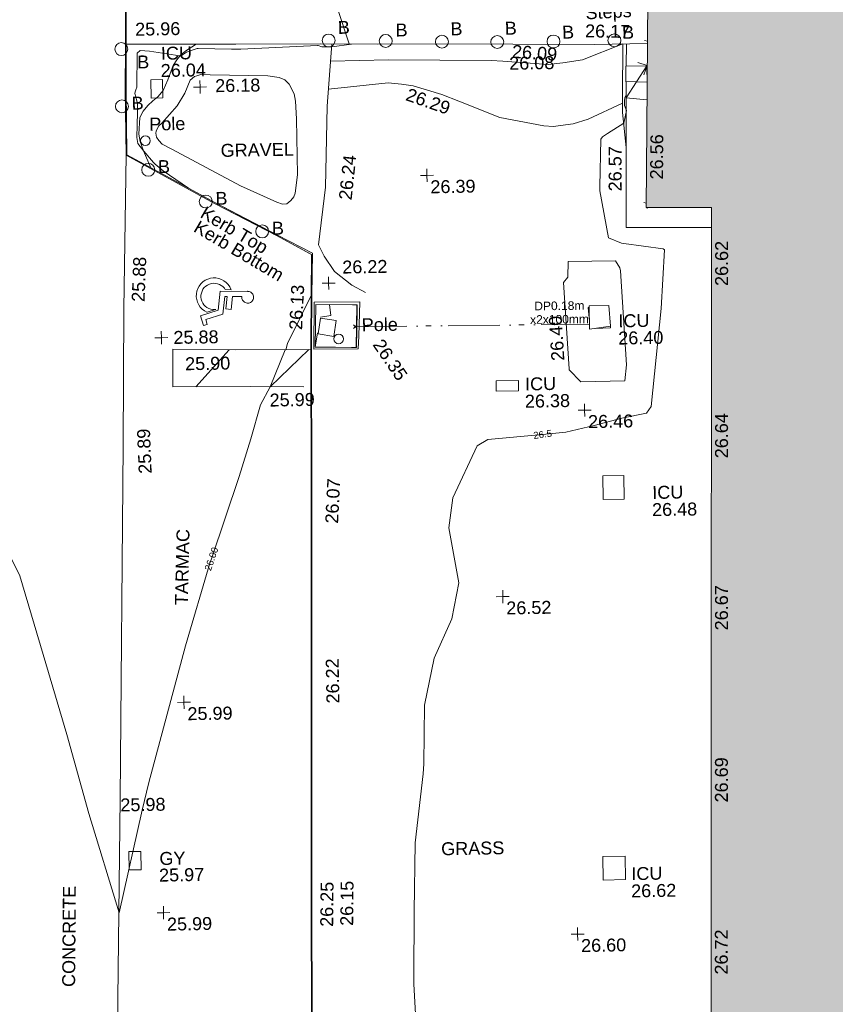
# Model space of a CAD drawing. Header units: millimetres. Extents: x -287732 to 520720, y -88450 to 287754.
# Tile 183 of 256: x -109149 to -85469, y 129546 to 158146. Entities that reach past the tile are written whole.
import ezdxf

# ---------------------------------------------------------------- set-up
doc = ezdxf.new("R2010")
doc.units = ezdxf.units.MM
doc.linetypes.add('IMPORT-UG_DRAINAGE_UNIDENTIFIED_QLB2 _2_', pattern=[2700, 1500, -300, 0, -250, 150, -300, 0, -200])
doc.linetypes.add('IMPORT-UG_ELEC_STREET LIGHTING_QLB2 _2_', pattern=[2700, 1500, -300, 0, -250, 150, -300, 0, -200])
for name, color, linetype, lineweight in [('00_TOPO_DRIVE_WAY', 7, 'Continuous', 9), ('00_TOPO_HANDICAP', 7, 'Continuous', 9), ('00_TOPO_ROAD_EDGE', 7, 'Continuous', 9), ('00_TOPO_SURFACE', 7, 'Continuous', 9), ('00_TOPO_SURVEY_TEXT', 7, 'Continuous', 9), ('A_RHA_Detail', 7, 'Continuous', 9), ('GEN-TEXT', 7, 'Continuous', 9)]:
    doc.layers.add(name, color=color, linetype=linetype, lineweight=lineweight)
for name, color, linetype, lineweight, true_color in [('00_TOPO_EAVE', 7, 'Continuous', 9, 0x666666), ('00_TOPO_FURN_BOLLARD', 7, 'Continuous', 9, 0x666666), ('00_TOPO_FURN_POLE', 7, 'Continuous', 9, 0x666666), ('00_TOPO_KERB_BOTTOM', 1, 'Continuous', 9, 0xff0000), ('00_TOPO_KERB_TOP', 7, 'Continuous', 9, 0xa500a5), ('00_TOPO_LEVEL_SPOT', 7, 'Continuous', 9, 0x666666), ('00_TOPO_PUMP', 5, 'Continuous', 9, 0x0000ff), ('00_TOPO_ROAD_MARKING_WHITE_CONTINUOUS', 7, 'Continuous', 9, 0x999999), ('00_TOPO_SERV_GULLY', 7, 'Continuous', 9, 0x5252a5), ('00_TOPO_SERV_IC', 5, 'Continuous', 9, 0x0000ff), ('00_UAV_BUILDING_OUTLINE', 5, 'Continuous', 9, 0x0000ff), ('00_UAV_CONCRETE', 9, 'Continuous', 9, 0x808080), ('00_UAV_FORM_LINES', 7, 'Continuous', 9, 0x666666), ('00_UAV_SLOPE_BOTTOM', 30, 'Continuous', 9, 0xff7f00), ('00_UAV_SLOPE_TOP', 40, 'Continuous', 9, 0xffbf00), ('00_UAV_STEPS', 7, 'Continuous', 9, 0x666666), ('01_DTM_CONTOUR_MNR', 7, 'Continuous', 9, 0xa5a552), ('01_DTM_CONTOUR_MNR_LABELS', 7, 'Continuous', 9, 0xa5a552), ('12333-PUM-2D-U-0001-C01 - Rev2_REVIT IMPORT_dwg', 7, 'Continuous', 9, 0x767676), ('A_RHA_Line', 7, 'Continuous', 9, 0x00a600), ('PUM-UNIDENTIFIED UTILITIES-MH', 7, 'Continuous', 9, 0x52a500), ('PUM-UNIDENTIFIED-QLB2', 150, 'IMPORT-UG_DRAINAGE_UNIDENTIFIED_QLB2 _2_', 9, 0x007fff)]:
    doc.layers.add(name, color=color, linetype=linetype, lineweight=lineweight, true_color=true_color)
doc.styles.add('Arial_1', font='arial.ttf', dxfattribs={"height": 250})
doc.styles.add('Swis721 Lt BT_1', font='swissl.ttf', dxfattribs={"height": 200})
doc.styles.add('Swis721 Lt BT_2', font='swissl.ttf', dxfattribs={"height": 375})

# ---------------------------------------------------------------- blocks, each defined once
blk = doc.blocks.new('12333-PUM-2D-U-0001-C01 - Rev2_REVIT IMPORT_dwg_MSL_Bollard_2-2077182-Site Location Plan Proposed')
at = {"layer": '00_TOPO_FURN_BOLLARD', "color": 254, "true_color": 0xcccccc}
blk.add_circle((0, 0), 62.5, dxfattribs=at)
blk = doc.blocks.new('12333-PUM-2D-U-0001-C01 - Rev2_REVIT IMPORT_dwg_POLE_2-2077184-Site Location Plan Proposed')
at = {"layer": '00_TOPO_FURN_POLE', "color": 254, "true_color": 0xcccccc}
blk.add_circle((0, 0), 375, dxfattribs=at)
blk = doc.blocks.new('12333-PUM-2D-U-0001-C01 - Rev2_REVIT IMPORT_dwg_MSL_Eaves_SYM_1-V15-Site Location Plan Proposed')
at = {"layer": '00_TOPO_EAVE', "color": 254, "true_color": 0xcccccc}
blk.add_line((-144, 47), (-357, 116), dxfattribs=at)
blk = doc.blocks.new('12333-PUM-2D-U-0001-C01 - Rev2_REVIT IMPORT_dwg_MSL_Eaves_SYM_1-V16-Site Location Plan Proposed')
at = {"layer": '00_TOPO_EAVE', "color": 254, "true_color": 0xcccccc}
for p, q in [((-184, 60), (-357, 116)), ((-116, -357), (-94, -289))]:
    blk.add_line(p, q, dxfattribs=at)
blk = doc.blocks.new('12333-PUM-2D-U-0001-C01 - Rev2_REVIT IMPORT_dwg_MM-2077200-Site Location Plan Proposed')
at = {"layer": '00_TOPO_LEVEL_SPOT', "color": 254, "true_color": 0xcccccc, "flags": 128}
for points in [[(0, -500), (0, 0), (-500, 0)], [(500, 0), (0, 0), (0, 500)]]:
    blk.add_lwpolyline(points, dxfattribs=at)
blk = doc.blocks.new('12333-PUM-2D-U-0001-C01 - Rev2_REVIT IMPORT_dwg_MSL_Node_Linework_1-V55-Site Location Plan Proposed')
at = {"layer": '00_UAV_STEPS', "color": 254, "true_color": 0xcccccc}
for q in [(-705, 257), (-257, -705)]:
    blk.add_line((0, 0), q, dxfattribs=at)
blk = doc.blocks.new('12333-PUM-2D-U-0001-C01 - Rev2_REVIT IMPORT_dwg_NN_DISABLED_1-2077259-Site Location Plan Proposed')
at = {"layer": '00_TOPO_HANDICAP', "color": 253, "true_color": 0xaaaaaa, "flags": 128}
blk.add_lwpolyline([(533800882, 725706857), (533801125, 725706929), (533801133, 725706932), (533801105, 725706928), (533801045, 725706930), (533800986, 725706942), (533800929, 725706964), (533800877, 725706993), (533800830, 725707030), (533800789, 725707074), (533800756, 725707125), (533800731, 725707180), (533800715, 725707238), (533800708, 725707297), (533800710, 725707357), (533800722, 725707416), (533800743, 725707472), (533800772, 725707525), (533800810, 725707573), (533800854, 725707613), (533800904, 725707647), (533800959, 725707671), (533801017, 725707688), (533801077, 725707695), (533801137, 725707692), (533801196, 725707680), (533801252, 725707659), (533801305, 725707629), (533801352, 725707593), (533801392, 725707548), (533801416, 725707512), (533801587, 725707491), (533801581, 725707511), (533801548, 725707585), (533801502, 725707653), (533801446, 725707713), (533801383, 725707764), (533801311, 725707804), (533801235, 725707832), (533801155, 725707849), (533801074, 725707852), (533800992, 725707842), (533800914, 725707821), (533800840, 725707786), (533800772, 725707741), (533800712, 725707686), (533800662, 725707622), (533800621, 725707551), (533800593, 725707475), (533800577, 725707394), (533800574, 725707313), (533800583, 725707232), (533800605, 725707154), (533800639, 725707079), (533800684, 725707012), (533800739, 725706951), (533800803, 725706901), (533800874, 725706860), (533800883, 725706858)], dxfattribs=at)
blk.add_lwpolyline([(533802051, 725707443), (533802059, 725707444), (533802085, 725707442), (533802112, 725707437), (533802137, 725707427), (533802161, 725707415), (533802182, 725707398), (533802200, 725707378), (533802215, 725707355), (533802226, 725707331), (533802234, 725707305), (533802237, 725707278), (533802236, 725707251), (533802230, 725707225), (533802221, 725707199), (533802208, 725707176), (533802191, 725707155), (533802171, 725707137), (533802149, 725707122), (533802124, 725707110), (533802098, 725707103), (533802072, 725707100), (533802044, 725707102), (533802018, 725707106), (533801993, 725707116), (533801970, 725707129), (533801948, 725707146), (533801930, 725707166), (533801916, 725707188), (533801904, 725707212), (533801897, 725707239), (533801894, 725707266), (533801895, 725707292), (533801895, 725707297), (533801620, 725707303), (533801575, 725706927), (533801426, 725706945), (533801470, 725707307), (533801402, 725707308), (533801340, 725706795), (533800835, 725706646), (533800876, 725706505), (533800770, 725706471), (533800685, 725706757), (533801204, 725706910), (533801270, 725707460), (533802053, 725707443)], close=True, dxfattribs=at)
blk = doc.blocks.new('12333-PUM-2D-U-0001-C01 - Rev2_REVIT IMPORT_dwg_MGS62954_T2_Galway_ITM_3d_Rev1-2077680-Site Location Plan Proposed')
at = {"layer": '00_TOPO_DRIVE_WAY', "color": 254, "true_color": 0xcccccc, "flags": 128}
blk.add_lwpolyline([(533798667, 725714686), (533801850, 725714630), (533804300, 725714590), (533805970, 725714560), (533807670, 725714540), (533809890, 725714490), (533812270, 725714440), (533813795, 725714439)], dxfattribs=at)
at = {"layer": '00_TOPO_KERB_BOTTOM', "color": 254, "true_color": 0xcccccc, "flags": 128}
for points in [[(533803906, 725707291), (533803936, 725708480), (533802950, 725709043), (533801153, 725710016), (533799630, 725710876), (533798609, 725711455), (533798618, 725713362), (533798643, 725714603), (533798649, 725714906), (533798659, 725715383), (533798685, 725718037)], [(533803434, 725678176), (533803433, 725678182), (533803436, 725678395), (533803447, 725679211), (533803606, 725689705), (533803705, 725695752), (533803811, 725701478), (533803880, 725705976), (533803906, 725707291)]]:
    blk.add_lwpolyline(points, dxfattribs=at)
at = {"layer": '00_TOPO_KERB_TOP', "color": 254, "true_color": 0xcccccc, "flags": 128}
for points in [[(533803931, 725707293), (533803966, 725708520), (533802962, 725709062), (533801164, 725710036), (533799641, 725710895), (533798631, 725711468), (533798640, 725713362), (533798681, 725715382), (533798713, 725718562)], [(533803450, 725678176), (533803454, 725678395), (533803466, 725679211), (533803625, 725689705), (533803723, 725695752), (533803829, 725701478), (533803899, 725705976), (533803931, 725707293)]]:
    blk.add_lwpolyline(points, dxfattribs=at)
at = {"layer": '00_TOPO_PUMP', "color": 254, "true_color": 0xcccccc}
for p, q in [((533804089, 725706169), (533804165, 725706626)), ((533804622, 725706550), (533804165, 725706626)), ((533804546, 725706092), (533804622, 725706550)), ((533804089, 725706169), (533804546, 725706092))]:
    blk.add_line(p, q, dxfattribs=at)
at = {"layer": '00_TOPO_ROAD_EDGE', "color": 254, "true_color": 0xcccccc, "flags": 128}
blk.add_lwpolyline([(533798609, 725711455), (533798465, 725706998), (533798371, 725703019), (533798111, 725692783), (533797919, 725686138), (533797895, 725679266), (533797955, 725675844)], dxfattribs=at)
at = {"layer": '00_TOPO_ROAD_MARKING_WHITE_CONTINUOUS', "color": 254, "true_color": 0xcccccc}
for p, q in [((533800510, 725704700), (533801500, 725705755)), ((533802670, 725704663), (533803810, 725705721))]:
    blk.add_line(p, q, dxfattribs=at)
at = {"layer": '00_TOPO_ROAD_MARKING_WHITE_CONTINUOUS', "color": 254, "true_color": 0xcccccc, "flags": 128}
blk.add_lwpolyline([(533803876, 725705720), (533801690, 725705750), (533799870, 725705800), (533799850, 725704710), (533802089, 725704675), (533803646, 725704643)], dxfattribs=at)
at = {"layer": '00_TOPO_SERV_GULLY', "color": 254, "true_color": 0xcccccc}
for p, q in [((533798678, 725691233), (533798336, 725691233)), ((533798336, 725690700), (533798336, 725691233)), ((533798678, 725690700), (533798678, 725691233)), ((533798678, 725690700), (533798336, 725690700))]:
    blk.add_line(p, q, dxfattribs=at)
at = {"layer": '00_TOPO_SERV_IC', "color": 254, "true_color": 0xcccccc}
for p, q in [((533799364, 725713103), (533799364, 725713636)), ((533799364, 725713636), (533799707, 725713636)), ((533799707, 725713636), (533799707, 725713103)), ((533799364, 725713103), (533799707, 725713103)), ((533811975, 725706169), (533811975, 725706854)), ((533812547, 725706854), (533811975, 725706854)), ((533812585, 725706245), (533812547, 725706854)), ((533811975, 725706169), (533812585, 725706245)), ((533809232, 725704416), (533809232, 725704721)), ((533809880, 725704721), (533809232, 725704721)), ((533809880, 725704416), (533809880, 725704721)), ((533809232, 725704416), (533809880, 725704416)), ((533812890, 725701901), (533812280, 725701901)), ((533812280, 725701901), (533812280, 725701216)), ((533812890, 725701216), (533812890, 725701901)), ((533812890, 725701216), (533812280, 725701216)), ((533812090, 725690167), (533812090, 725690852)), ((533812090, 725690852), (533812737, 725690852)), ((533812737, 725690852), (533812737, 725690167)), ((533812090, 725690167), (533812737, 725690167))]:
    blk.add_line(p, q, dxfattribs=at)
at = {"layer": '00_TOPO_SURFACE', "color": 254, "true_color": 0xcccccc, "flags": 128}
blk.add_lwpolyline([(533804640, 725714584), (533804471, 725712778), (533804381, 725710433), (533804143, 725708761), (533804305, 725708428), (533804602, 725707978), (533805093, 725707570), (533805490, 725707346)], dxfattribs=at)
at = {"layer": '00_UAV_CONCRETE', "color": 254, "true_color": 0xcccccc}
blk.add_line((533813173, 725713811), (533813187, 725714440), dxfattribs=at)
at = {"layer": '00_UAV_CONCRETE', "color": 254, "true_color": 0xcccccc, "flags": 128}
blk.add_lwpolyline([(533815563, 725709065), (533813090, 725709107), (533813130, 725711634), (533813149, 725712848)], dxfattribs=at)
blk.add_lwpolyline([(533812898, 725707855), (533813029, 725705117), (533812968, 725704650), (533811693, 725704649), (533811362, 725705004), (533811361, 725705032), (533811242, 725707540), (533811369, 725707694), (533811387, 725708152), (533812765, 725708143), (533812887, 725707933)], close=True, dxfattribs=at)
at = {"layer": '00_UAV_FORM_LINES', "color": 254, "true_color": 0xcccccc, "flags": 128}
for points in [[(533799027, 725712548), (533799126, 725712732), (533799264, 725712896), (533799413, 725713021), (533799555, 725713136), (533799716, 725713317), (533799859, 725713626), (533800022, 725714036), (533800125, 725714205), (533800245, 725714350), (533800396, 725714459), (533800701, 725714650)], [(533813127, 725711426), (533813044, 725712444), (533813047, 725712920), (533813082, 725714440)], [(533799319, 725711077), (533799118, 725711574), (533799021, 725711849), (533798989, 725712067), (533799027, 725712548)]]:
    blk.add_lwpolyline(points, dxfattribs=at)
blk.add_lwpolyline([(533801913, 725710507), (533799938, 725711608), (533799657, 725711763), (533799562, 725711871), (533799503, 725711968), (533799483, 725712086), (533799491, 725712137), (533799564, 725712289), (533799659, 725712369), (533800117, 725712863), (533800347, 725713233), (533800509, 725713601), (533800629, 725713710), (533800700, 725713731), (533800848, 725713778), (533801089, 725713749), (533802758, 725713689), (533803091, 725713641), (533803253, 725713566), (533803381, 725713443), (533803518, 725713152), (533803555, 725712938), (533803571, 725712429), (533803570, 725710804), (533803500, 725710275), (533803453, 725710167), (533803370, 725710059), (533803251, 725709961), (533803120, 725709958), (533802956, 725710018)], close=True, dxfattribs=at)
at = {"layer": '00_UAV_SLOPE_BOTTOM', "color": 254, "true_color": 0xcccccc, "flags": 128}
blk.add_lwpolyline([(533804593, 725714087), (533806272, 725714098), (533809250, 725714026), (533809591, 725713997), (533810907, 725713882), (533811335, 725713919), (533811903, 725713994), (533813082, 725714440)], dxfattribs=at)
blk.add_lwpolyline([(533805250, 725705716), (533803955, 725705735), (533803995, 725707093), (533805320, 725707082), (533805269, 725706084)], close=True, dxfattribs=at)
at = {"layer": '00_UAV_SLOPE_TOP', "color": 254, "true_color": 0xcccccc, "flags": 128}
blk.add_lwpolyline([(533813046, 725712721), (533812039, 725712276), (533811598, 725712148), (533811232, 725712102), (533811030, 725712074), (533810752, 725712099), (533809472, 725712366), (533808294, 725712857), (533807802, 725713062), (533806973, 725713328), (533806643, 725713382), (533806254, 725713424), (533804517, 725713272)], dxfattribs=at)
blk.add_lwpolyline([(533805193, 725705756), (533803998, 725705793), (533804036, 725707029), (533805231, 725706992)], close=True, dxfattribs=at)
at = {"layer": '00_UAV_STEPS', "color": 254, "true_color": 0xcccccc}
for p, q in [((533813766, 725713789), (533813156, 725713789)), ((533813156, 725712874), (533813156, 725713789)), ((533813766, 725713789), (533813156, 725712874)), ((533813766, 725713789), (533813766, 725713265)), ((533813767, 725713319), (533813162, 725713341)), ((533813754, 725712799), (533813156, 725712874))]:
    blk.add_line(p, q, dxfattribs=at)
at = {"layer": '01_DTM_CONTOUR_MNR', "color": 254, "true_color": 0xcccccc, "flags": 128}
for points in [[(533794758, 725700468), (533795310, 725699300), (533796022, 725696736), (533796590, 725694667), (533797189, 725692355), (533798020, 725689460), (533798743, 725692427), (533798947, 725693225), (533800079, 725697176), (533800835, 725699568), (533800879, 725699692), (533801731, 725702069), (533802087, 725703161), (533802380, 725704140), (533802670, 725704660), (533803127, 725705730), (533803150, 725705730), (533803194, 725705908), (533803910, 725707290), (533803940, 725708438), (533803942, 725708482), (533803886, 725708512), (533802952, 725709044), (533802192, 725709467), (533801158, 725710037), (533801101, 725710072), (533800400, 725710470), (533799676, 725710985), (533799446, 725711188), (533799398, 725711235), (533799120, 725711570), (533798958, 725711789), (533798929, 725711968), (533798949, 725712331), (533798963, 725712689), (533798963, 725712945), (533798919, 725713153), (533798897, 725713246), (533798902, 725713297), (533798928, 725713349), (533798951, 725713429), (533798978, 725714416), (533799070, 725714497), (533799335, 725714471), (533800220, 725714320), (533800264, 725714327), (533800413, 725714417), (533800722, 725714520), (533800755, 725714523), (533801721, 725714480), (533801995, 725714480), (533804220, 725714543), (533804242, 725714544), (533804347, 725714509), (533804632, 725714498), (533805205, 725714572), (533805140, 725714580), (533804845, 725715522)], [(533806617, 725685331), (533806545, 725687243), (533806545, 725687422), (533806587, 725689348), (533806650, 725691340), (533806919, 725693340), (533806938, 725693628), (533806994, 725695340), (533807294, 725696696), (533807825, 725697828), (533808048, 725698874), (533807786, 725700476), (533807921, 725701340), (533808650, 725702843), (533808969, 725703021), (533810557, 725703141), (533811232, 725703193), (533812062, 725703367), (533812866, 725703571), (533813584, 725703703), (533813722, 725703890), (533814062, 725706732), (533814189, 725708441), (533814153, 725708469), (533813011, 725708646), (533812940, 725708654), (533812574, 725708819), (533812344, 725710182), (533812346, 725710306), (533812400, 725711687), (533812445, 725711752), (533812594, 725711848), (533813070, 725712140), (533813153, 725712501), (533813097, 725712651), (533813099, 725712784), (533813114, 725712875), (533813152, 725712954)], [(533804170, 725706652), (533804469, 725706701), (533804440, 725707020), (533805101, 725707000), (533805235, 725706995), (533805233, 725706814), (533805195, 725705757), (533805053, 725705757), (533804000, 725705790), (533804078, 725706206)]]:
    blk.add_lwpolyline(points, dxfattribs=at)
for name, p, xscale, yscale, zscale in [('12333-PUM-2D-U-0001-C01 - Rev2_REVIT IMPORT_dwg_MSL_Bollard_2-2077182-Site Location Plan Proposed', (533798522, 725714542), 3, 3, 3), ('12333-PUM-2D-U-0001-C01 - Rev2_REVIT IMPORT_dwg_MSL_Bollard_2-2077182-Site Location Plan Proposed', (533804546, 725714688), 3, 3, 3), ('12333-PUM-2D-U-0001-C01 - Rev2_REVIT IMPORT_dwg_MSL_Bollard_2-2077182-Site Location Plan Proposed', (533806203, 725714646), 3, 3, 3), ('12333-PUM-2D-U-0001-C01 - Rev2_REVIT IMPORT_dwg_MSL_Bollard_2-2077182-Site Location Plan Proposed', (533807833, 725714596), 3, 3, 3), ('12333-PUM-2D-U-0001-C01 - Rev2_REVIT IMPORT_dwg_MSL_Bollard_2-2077182-Site Location Plan Proposed', (533809439, 725714559), 3, 3, 3), ('12333-PUM-2D-U-0001-C01 - Rev2_REVIT IMPORT_dwg_MSL_Bollard_2-2077182-Site Location Plan Proposed', (533811072, 725714544), 3, 3, 3), ('12333-PUM-2D-U-0001-C01 - Rev2_REVIT IMPORT_dwg_MSL_Bollard_2-2077182-Site Location Plan Proposed', (533812841, 725714546), 3, 3, 3), ('12333-PUM-2D-U-0001-C01 - Rev2_REVIT IMPORT_dwg_MSL_Eaves_SYM_1-V15-Site Location Plan Proposed', (533813851, 725714487), 0.375, 0.375, 0.375), ('12333-PUM-2D-U-0001-C01 - Rev2_REVIT IMPORT_dwg_MSL_Node_Linework_1-V55-Site Location Plan Proposed', (533813779, 725713796), 0.375, 0.375, 0.375), ('12333-PUM-2D-U-0001-C01 - Rev2_REVIT IMPORT_dwg_MM-2077200-Site Location Plan Proposed', (533800790, 725713400), 0.375, 0.375, 0.375), ('12333-PUM-2D-U-0001-C01 - Rev2_REVIT IMPORT_dwg_MSL_Bollard_2-2077182-Site Location Plan Proposed', (533798511, 725712879), 3, 3, 3), ('12333-PUM-2D-U-0001-C01 - Rev2_REVIT IMPORT_dwg_POLE_2-2077184-Site Location Plan Proposed', (533799176, 725711869), 0.375, 0.375, 0.375), ('12333-PUM-2D-U-0001-C01 - Rev2_REVIT IMPORT_dwg_MSL_Bollard_2-2077182-Site Location Plan Proposed', (533799243, 725711023), 3, 3, 3), ('12333-PUM-2D-U-0001-C01 - Rev2_REVIT IMPORT_dwg_MM-2077200-Site Location Plan Proposed', (533807330, 725710720), 0.375, 0.375, 0.375), ('12333-PUM-2D-U-0001-C01 - Rev2_REVIT IMPORT_dwg_MSL_Bollard_2-2077182-Site Location Plan Proposed', (533800897, 725710073), 3, 3, 3), ('12333-PUM-2D-U-0001-C01 - Rev2_REVIT IMPORT_dwg_MSL_Eaves_SYM_1-V16-Site Location Plan Proposed', (533813748, 725709781), 0.375, 0.375, 0.375), ('12333-PUM-2D-U-0001-C01 - Rev2_REVIT IMPORT_dwg_MSL_Bollard_2-2077182-Site Location Plan Proposed', (533802520, 725709177), 3, 3, 3), ('12333-PUM-2D-U-0001-C01 - Rev2_REVIT IMPORT_dwg_MM-2077200-Site Location Plan Proposed', (533804420, 725707640), 0.375, 0.375, 0.375), ('12333-PUM-2D-U-0001-C01 - Rev2_REVIT IMPORT_dwg_MM-2077200-Site Location Plan Proposed', (533799540, 725706140), 0.375, 0.375, 0.375), ('12333-PUM-2D-U-0001-C01 - Rev2_REVIT IMPORT_dwg_POLE_2-2077184-Site Location Plan Proposed', (533804686, 725706016), 0.375, 0.375, 0.375), ('12333-PUM-2D-U-0001-C01 - Rev2_REVIT IMPORT_dwg_MM-2077200-Site Location Plan Proposed', (533811788, 725703822), 0.375, 0.375, 0.375), ('12333-PUM-2D-U-0001-C01 - Rev2_REVIT IMPORT_dwg_MM-2077200-Site Location Plan Proposed', (533809319, 725698450), 0.375, 0.375, 0.375), ('12333-PUM-2D-U-0001-C01 - Rev2_REVIT IMPORT_dwg_MM-2077200-Site Location Plan Proposed', (533800010, 725695540), 0.375, 0.375, 0.375), ('12333-PUM-2D-U-0001-C01 - Rev2_REVIT IMPORT_dwg_MM-2077200-Site Location Plan Proposed', (533799310, 725689440), 0.375, 0.375, 0.375), ('12333-PUM-2D-U-0001-C01 - Rev2_REVIT IMPORT_dwg_MM-2077200-Site Location Plan Proposed', (533811320, 725688609), 0.375, 0.375, 0.375)]:
    blk.add_blockref(name, p, dxfattribs=dict(xscale=xscale, yscale=yscale, zscale=zscale))
blk.add_blockref('12333-PUM-2D-U-0001-C01 - Rev2_REVIT IMPORT_dwg_NN_DISABLED_1-2077259-Site Location Plan Proposed', (0, 0))
at = {"layer": '00_TOPO_DRIVE_WAY', "color": 251, "true_color": 0x666666, "insert": (533809775, 725714120), "char_height": 375, "width": 1495.9, "attachment_point": 1, "line_spacing_factor": 1.005062, "style": 'Swis721 Lt BT_2'}
blk.add_mtext('26.08', dxfattribs=at)
at = {"layer": '00_TOPO_FURN_BOLLARD', "char_height": 375, "width": 398.91, "attachment_point": 1, "line_spacing_factor": 1.005062, "style": 'Swis721 Lt BT_2'}
for insert in [(533804817, 725715249), (533806493, 725715143), (533808087, 725715150), (533809664, 725715141), (533811326, 725714997), (533813067, 725714963), (533798977, 725714347), (533798794, 725713153), (533799526, 725711297), (533801179, 725710347), (533802803, 725709451)]:
    blk.add_mtext('B', dxfattribs=dict(at, insert=insert))
at = {"layer": '00_TOPO_FURN_POLE', "char_height": 375, "width": 1191.97, "attachment_point": 1, "line_spacing_factor": 1.005062, "style": 'Swis721 Lt BT_2'}
for insert in [(533799295, 725712537), (533805361, 725706599)]:
    blk.add_mtext('Pole', dxfattribs=dict(at, insert=insert))
at = {"layer": '00_TOPO_KERB_BOTTOM', "color": 251, "true_color": 0x666666, "insert": (533798934, 725715298), "char_height": 375, "width": 1495.9, "attachment_point": 1, "line_spacing_factor": 1.005062, "style": 'Swis721 Lt BT_2'}
blk.add_mtext('25.96', dxfattribs=at)
at = {"layer": '00_TOPO_KERB_BOTTOM', "color": 251, "true_color": 0x666666, "char_height": 375, "attachment_point": 1, "line_spacing_factor": 1.005062, "style": 'Swis721 Lt BT_2'}
for s, insert, width, rotation in [('Kerb Bottom', (533800696, 725709546), 3414.46, 328.38), ('26.07', (533804199, 725700671), 1495.9, 86.0908), ('26.15', (533804433, 725688970), 1495.9, 88.4592)]:
    blk.add_mtext(s, dxfattribs=dict(at, insert=insert, width=width, rotation=rotation))
at = {"layer": '00_TOPO_KERB_TOP', "color": 251, "true_color": 0x666666, "char_height": 375, "attachment_point": 1, "line_spacing_factor": 1.005062, "style": 'Swis721 Lt BT_2'}
for s, insert, width, rotation in [('Kerb Top', (533800896, 725709955), 2493.17, 328.38), ('26.13', (533803253, 725706314), 1495.9, 86.2412), ('26.22', (533804147, 725695431), 1495.9, 90), ('26.25', (533803852, 725688952), 1495.9, 88.4592)]:
    blk.add_mtext(s, dxfattribs=dict(at, insert=insert, width=width, rotation=rotation))
at = {"layer": '00_TOPO_LEVEL_SPOT', "char_height": 375, "width": 1495.9, "attachment_point": 1, "line_spacing_factor": 1.005062, "style": 'Swis721 Lt BT_2'}
for s, insert in [('26.18', (533801229, 725713618)), ('26.39', (533807425, 725710573)), ('26.22', (533804826, 725708286)), ('25.88', (533799889, 725706328)), ('26.46', (533811883, 725703674)), ('26.52', (533809414, 725698302)), ('25.99', (533800105, 725695393)), ('25.99', (533799405, 725689293)), ('26.60', (533811415, 725688462))]:
    blk.add_mtext(s, dxfattribs=dict(at, insert=insert))
at = {"layer": '00_TOPO_ROAD_EDGE', "color": 251, "true_color": 0x666666, "char_height": 375, "width": 1495.9, "attachment_point": 1, "line_spacing_factor": 1.005062, "style": 'Swis721 Lt BT_2'}
for s, insert, rotation in [('25.88', (533798693, 725707205), 86.7119), ('25.89', (533798815, 725702194), 91.3648)]:
    blk.add_mtext(s, dxfattribs=dict(at, insert=insert, rotation=rotation))
at = {"layer": '00_TOPO_ROAD_EDGE', "color": 251, "true_color": 0x666666, "insert": (533798111, 725692779), "char_height": 375, "width": 1495.9, "attachment_point": 1, "line_spacing_factor": 1.005062, "style": 'Swis721 Lt BT_2'}
blk.add_mtext('25.98', dxfattribs=at)
at = {"layer": '00_TOPO_ROAD_MARKING_WHITE_CONTINUOUS', "color": 251, "true_color": 0x666666, "char_height": 375, "width": 1495.9, "attachment_point": 1, "line_spacing_factor": 1.005062, "style": 'Swis721 Lt BT_2'}
for s, insert in [('25.90', (533800215, 725705558)), ('25.99', (533802649, 725704460))]:
    blk.add_mtext(s, dxfattribs=dict(at, insert=insert))
at = {"layer": '00_TOPO_SERV_GULLY', "color": 251, "true_color": 0x666666, "char_height": 375, "attachment_point": 1, "line_spacing_factor": 1.005062, "style": 'Swis721 Lt BT_2'}
for s, insert, width in [('GY', (533799218, 725691203), 821.56), ('25.97', (533799200, 725690720), 1495.9)]:
    blk.add_mtext(s, dxfattribs=dict(at, insert=insert, width=width))
at = {"layer": '00_TOPO_SERV_IC', "color": 251, "true_color": 0x666666, "char_height": 375, "attachment_point": 1, "line_spacing_factor": 1.005062, "style": 'Swis721 Lt BT_2'}
for s, insert, width in [('ICU', (533799669, 725714587), 1021.01), ('26.04', (533799655, 725714087), 1495.9), ('ICU', (533812815, 725706584), 1021.01), ('26.40', (533812801, 725706084), 1495.9), ('ICU', (533810073, 725704799), 1021.01), ('26.38', (533810059, 725704298), 1495.9), ('ICU', (533813710, 725701584), 1021.01), ('26.48', (533813696, 725701084), 1495.9), ('ICU', (533812910, 725690523), 1021.01), ('26.62', (533812896, 725690022), 1495.9)]:
    blk.add_mtext(s, dxfattribs=dict(at, insert=insert, width=width))
at = {"layer": '00_TOPO_SURFACE', "color": 251, "true_color": 0x666666, "insert": (533804758, 725710074), "char_height": 375, "width": 1495.9, "attachment_point": 1, "rotation": 82.843, "line_spacing_factor": 1.005062, "style": 'Swis721 Lt BT_2'}
blk.add_mtext('26.24', dxfattribs=at)
at = {"layer": '00_TOPO_SURVEY_TEXT', "color": 251, "true_color": 0x666666, "char_height": 375, "attachment_point": 1, "line_spacing_factor": 1.005062, "style": 'Swis721 Lt BT_2'}
for s, insert, width in [('GRAVEL', (533801354, 725711736), 2322.21), ('GRASS', (533807402, 725691342), 2018.28)]:
    blk.add_mtext(s, dxfattribs=dict(at, insert=insert, width=width))
for s, insert, width, rotation in [('TARMAC', (533799796, 725698372), 2450.43, 87.6965), ('CONCRETE', (533796330, 725687336), 3286.24, 88.567)]:
    blk.add_mtext(s, dxfattribs=dict(at, insert=insert, width=width, rotation=rotation))
at = {"layer": '00_UAV_BUILDING_OUTLINE', "color": 251, "true_color": 0x666666, "char_height": 375, "width": 1495.9, "attachment_point": 1, "line_spacing_factor": 1.005062, "style": 'Swis721 Lt BT_2'}
for s, insert, rotation in [('26.56', (533813806, 725710492), 88.5623), ('26.62', (533815642, 725707362), 88.9762), ('26.64', (533815552, 725702359), 88.9762), ('26.67', (533815463, 725697361), 88.9762), ('26.69', (533815374, 725692364), 88.9762), ('26.72', (533815284, 725687365), 88.9762)]:
    blk.add_mtext(s, dxfattribs=dict(at, insert=insert, rotation=rotation))
at = {"layer": '00_UAV_CONCRETE', "color": 251, "true_color": 0x666666, "char_height": 375, "width": 1495.9, "attachment_point": 1, "line_spacing_factor": 1.005062, "style": 'Swis721 Lt BT_2'}
for s, insert, rotation in [('26.57', (533812598, 725710164), 89.0973), ('26.40', (533810854, 725705258), 92.7091)]:
    blk.add_mtext(s, dxfattribs=dict(at, insert=insert, rotation=rotation))
at = {"layer": '00_UAV_SLOPE_BOTTOM', "color": 251, "true_color": 0x666666, "char_height": 375, "width": 1495.9, "attachment_point": 1, "line_spacing_factor": 1.005062, "style": 'Swis721 Lt BT_2'}
for s, insert, rotation in [('26.09', (533809882, 725714468), 355.0332), ('26.35', (533805970, 725706036), 303.3221)]:
    blk.add_mtext(s, dxfattribs=dict(at, insert=insert, rotation=rotation))
at = {"layer": '00_UAV_SLOPE_TOP', "color": 251, "true_color": 0x666666, "insert": (533806855, 725713275), "char_height": 375, "width": 1495.9, "attachment_point": 1, "rotation": 339.6324, "line_spacing_factor": 1.005062, "style": 'Swis721 Lt BT_2'}
blk.add_mtext('26.29', dxfattribs=at)
at = {"layer": '00_UAV_STEPS', "char_height": 375, "attachment_point": 1, "line_spacing_factor": 1.005062, "style": 'Swis721 Lt BT_2'}
for s, insert, width, rotation in [('Steps', (533812009, 725715545), 1552.89, 1.945), ('26.17', (533812002, 725715024), 1495.9, 358.1535)]:
    blk.add_mtext(s, dxfattribs=dict(at, insert=insert, width=width, rotation=rotation))
at = {"layer": '01_DTM_CONTOUR_MNR_LABELS', "color": 251, "true_color": 0x666666, "char_height": 200, "attachment_point": 2, "line_spacing_factor": 1.005062, "style": 'Swis721 Lt BT_1'}
for s, insert, width, rotation in [('26.5', (533810545, 725703240), 620.51, 6.7648), ('26.00', (533800786, 725699725), 797.8, 70.3005)]:
    blk.add_mtext(s, dxfattribs=dict(at, insert=insert, width=width, rotation=rotation))
blk = doc.blocks.new('12333-PUM-2D-U-0001-C01 - Rev2_REVIT IMPORT_dwg-1620468-Site Location Plan Proposed')
at = {"layer": 'GEN-TEXT', "color": 253, "true_color": 0xaaaaaa}
for p, q in [((164040, 90453), (164146, 90559)), ((164146, 90453), (164040, 90559))]:
    blk.add_line(p, q, dxfattribs=at)
at = {"layer": 'PUM-UNIDENTIFIED UTILITIES-MH', "color": 9, "true_color": 0xc5e1aa, "flags": 128}
for points in [[(170896, 90546), (170864, 90949), (170896, 90950)], [(171502, 90390), (171505, 90350), (171066, 90336)]]:
    blk.add_lwpolyline(points, dxfattribs=at)
at = {"layer": 'PUM-UNIDENTIFIED-QLB2', "color": 141, "true_color": 0xaad4ff}
blk.add_line((164093, 90506), (170896, 90465), dxfattribs=at)
blk.add_blockref('12333-PUM-2D-U-0001-C01 - Rev2_REVIT IMPORT_dwg_MGS62954_T2_Galway_ITM_3d_Rev1-2077680-Site Location Plan Proposed', (-533641080, -725615854))
at = {"layer": 'PUM-UNIDENTIFIED-QLB2', "insert": (170029, 91138), "char_height": 250, "width": 2038.46, "attachment_point": 2, "rotation": 359.6609, "line_spacing_factor": 0.941778, "style": 'Arial_1'}
blk.add_mtext('DP0.18m\\Px2x100mm', dxfattribs=at)

msp = doc.modelspace()

# ---------------------------------------------------------------- hatches: boundary and pattern name
at = {"layer": 'A_RHA_Detail', "true_color": 0xc0c0c0}
h = msp.add_hatch(color=9, dxfattribs=at)
h.paths.add_polyline_path([(-80881, -68503), (-80401, -68483), (-80401, -62985), (-24475, -63009), (-24456, -50840), (-36623, -50832), (-36623, -44229), (-50959, -44218), (-50959, -42574), (-54564, -42571), (-54566, -45054), (-92409, -45027), (-92412, -49202), (-100062, -49202), (-100052, -64853), (-86121, -64853), (-86092, -62958), (-84861, -62958), (-84855, -68240), (-80871, -68240)])
h.paths.add_polyline_path([(-137239, -68462), (-132720, -68433), (-132847, -62850), (-130455, -62917), (-130498, -61356), (-117581, -61423), (-117492, -49184), (-125137, -49178), (-125134, -45033), (-163007, -45006), (-163007, -44090), (-163124, -44090), (-163123, -42384), (-166564, -42384), (-166565, -44044), (-193158, -44025), (-193195, -62864), (-137270, -62917), (-137254, -65680)])
h.paths.add_polyline_path([(120311, -32334), (120312, -31611), (133451, -31638), (133469, -19718), (121296, -19692), (121320, -8191), (112277, -8172), (112263, -14811), (78286, -14740), (78293, -8167), (75242, -8161), (69356, -8153), (69354, -9157), (68373, -9155), (68373, -13706), (69334, -13708), (69325, -16250), (66623, -16250), (66620, -17995), (65989, -17995), (65985, -19731), (57152, -19712), (57127, -31560), (70278, -31587), (70278, -32272), (78264, -32285), (78267, -31020), (112336, -31091), (112336, -32318), (119781, -32333)])
h.paths.add_polyline_path([(7504, -1791), (15482, -674), (15484, 148), (56188, 206), (56156, 14338), (18017, 14236), (17968, 34313), (21727, 34324), (21709, 40608), (18010, 40608), (17996, 45484), (9770, 45421), (3966, 45447), (3985, 14177), (1023, 14177), (-277, 14191), (-232, 5968), (-226, 194), (553, 183), (7478, 143), (7489, -674)])
h.paths.add_polyline_path([(77756, 53), (77730, 1700), (94464, 1660), (94606, 17991), (88810, 18015), (88800, 14437), (69414, 14458), (69377, 100), (75242, 67)])
h.paths.add_polyline_path([(61252, 46454), (105775, 46473), (105768, 61853), (92285, 61853), (92309, 65784), (96107, 65768), (96060, 75209), (101085, 75072), (104988, 74765), (108404, 74364), (112009, 73787), (115645, 73050), (116891, 72762), (120209, 71893), (120865, 71704), (124136, 70670), (127436, 69481), (127820, 69395), (128274, 69332), (128732, 69307), (129190, 69320), (129645, 69372), (130095, 69461), (130535, 69588), (130963, 69751), (131376, 69950), (131771, 70182), (132163, 70461), (132496, 70742), (132821, 71065), (133117, 71414), (133384, 71787), (133617, 72179), (133817, 72591), (133983, 73018), (134112, 73458), (134204, 73907), (134258, 74362), (134273, 74820), (134251, 75277), (134190, 75731), (134091, 76179), (133955, 76617), (133783, 77041), (133576, 77450), (133336, 77840), (133064, 78209), (132762, 78554), (132432, 78872), (132077, 79161), (131698, 79420), (131300, 79646), (131094, 79746), (132146, 83110), (122788, 86283), (121604, 82800), (117096, 83871), (116842, 83526), (116121, 91222), (110238, 91274), (110194, 90435), (104988, 90486), (104973, 94310), (103746, 94310), (103840, 122852), (96365, 122932), (96350, 123952), (104556, 123902), (104607, 120249), (125503, 120134), (125662, 137657), (114480, 137699), (114382, 129150), (104644, 129188), (104578, 126217), (101184, 126159), (101265, 135959), (89967, 135989), (89928, 125824), (93631, 125841), (93581, 122932), (88697, 122905), (88679, 95739), (86378, 95739), (86378, 96178), (83280, 96201), (83274, 95736), (70170, 95733), (70166, 96272), (66675, 96257), (66655, 95756), (65785, 95756), (65888, 117471), (53473, 117488), (53434, 98570), (40649, 98570), (40610, 94406), (38854, 94410), (38849, 89464), (40612, 89518), (40665, 86258), (38372, 86306), (38370, 76901), (50938, 76944), (50923, 74599), (56485, 74589), (56485, 75195), (92465, 75233), (92646, 71767), (89811, 69363), (85313, 69361), (85313, 66907), (75210, 66903), (75210, 63816), (70819, 63816), (70819, 64253), (69457, 64253), (69456, 66902), (61303, 66899), (61305, 63970), (70500, 63970), (70500, 61853), (61246, 61849), (61252, 46656)])
h.paths.add_polyline_path([(-17153, 48569), (-17153, 60770), (-29363, 60775), (-29363, 67399), (-43507, 67405), (-43489, 69093), (-45766, 69109), (-45794, 67405), (-47272, 67404), (-47272, 66455), (-86005, 66469), (-86007, 60522), (-92663, 60522), (-92665, 50184), (-79752, 50180), (-79752, 48591), (-17158, 48569)])
h.paths.add_polyline_path([(-201056, 48629), (-138378, 48635), (-138378, 50133), (-125468, 50134), (-125469, 60566), (-132187, 60566), (-132187, 66533), (-170643, 66806), (-170643, 67739), (-200340, 67489), (-200349, 60828), (-201058, 60828), (-201057, 51102)])
h.paths.add_polyline_path([(-240052, 54769), (-239444, 54811), (-239187, 54842), (-238765, 54941), (-238382, 55122), (-237990, 55355), (-237269, 55936), (-237032, 56226), (-236793, 56569), (-236555, 57004), (-236433, 57267), (-236300, 57753), (-236251, 58017), (-236236, 58516), (-236233, 58988), (-236214, 59823), (-236364, 59821), (-236634, 60698), (-236392, 61432), (-236225, 61435), (-236202, 62638), (-232564, 62639), (-232564, 63049), (-232732, 63049), (-232860, 63458), (-232732, 63914), (-232561, 63914), (-232515, 70598), (-240629, 70599), (-240630, 72351), (-246413, 72347), (-246413, 70616), (-254450, 70619), (-254455, 70754), (-254470, 73192), (-263883, 73268), (-263902, 68261), (-263715, 68260), (-263553, 67820), (-263719, 67392), (-263914, 67392), (-263957, 58634), (-260181, 58611), (-260192, 56354), (-257185, 56339), (-257213, 57093), (-257339, 57093), (-257471, 57532), (-257339, 58062), (-257203, 58064), (-257174, 58599), (-256478, 58575), (-256478, 58789), (-256013, 58912), (-255397, 58781), (-255397, 58596), (-243810, 58586), (-243805, 58352), (-243741, 57885), (-243619, 57422), (-243424, 56944), (-243247, 56608), (-243003, 56250), (-242732, 55933), (-242372, 55603), (-242141, 55425), (-241805, 55217), (-241529, 55077), (-241101, 54917), (-240836, 54841), (-240453, 54789), (-240219, 54777)])
h.paths.add_polyline_path([(40277, 59895), (40329, 69197), (36589, 69218), (36619, 74674), (32264, 74687), (32233, 69156), (11917, 69270), (11967, 78219), (29088, 78123), (29143, 88141), (15719, 88216), (15733, 90590), (4594, 90652), (4525, 78265), (10097, 78234), (10077, 74773), (4548, 74804), (4466, 60107), (19126, 60025), (19140, 62528), (31739, 62457), (31725, 59943), (38370, 59906)])
h.paths.add_polyline_path([(-246083, 72334), (-246083, 72334), (-246208, 72334)])
h.paths.add_polyline_path([(-114575, 112178), (-114575, 112178), (-114707, 115802)])
h.paths.add_polyline_path([(-154700, 101760), (-114382, 101776), (-114382, 106927), (-113756, 106927), (-113758, 111847), (-114432, 111847), (-114432, 112178), (-114575, 112178), (-114579, 121707), (-123057, 121707), (-123069, 156453), (-119381, 156454), (-119381, 160166), (-115501, 160167), (-115503, 166207), (-132412, 166600), (-132412, 166666), (-135275, 166665), (-135275, 166628), (-135911, 166628), (-135911, 166352), (-152521, 166346), (-152518, 159143), (-150699, 159118), (-150759, 122561), (-151059, 122561), (-151061, 121302), (-154138, 121373), (-154138, 121865), (-154704, 121867), (-154689, 119352), (-154746, 119352), (-154746, 118722), (-160794, 118749), (-160794, 119411), (-163852, 119422), (-163855, 118762), (-167569, 118779), (-166635, 124395), (-166930, 124500), (-167569, 124708), (-168028, 124841), (-168631, 124991), (-169238, 125117), (-169850, 125220), (-170466, 125298), (-171089, 125352), (-171704, 125381), (-172325, 125386), (-172782, 125375), (-173402, 125337), (-174110, 125263), (-174634, 125190), (-175245, 125081), (-176047, 124896), (-176665, 124725), (-177045, 124609), (-177632, 124405), (-176665, 118819), (-177559, 118822), (-177662, 125263), (-176365, 126543), (-159462, 126320), (-157058, 128609), (-157061, 136153), (-158639, 137740), (-159352, 137740), (-161634, 140201), (-168728, 140257), (-171035, 137943), (-174184, 137943), (-176460, 140292), (-177342, 140292), (-177342, 140358), (-183429, 140356), (-185922, 137917), (-185922, 131757), (-186907, 131757), (-187725, 130810), (-187724, 127376), (-186481, 126305), (-186479, 122327), (-185176, 121059), (-180304, 121059), (-180304, 118802), (-193555, 118802), (-193555, 133118), (-192594, 133118), (-192594, 134201), (-192225, 134201), (-192226, 136615), (-192595, 136615), (-192595, 137734), (-193589, 137734), (-193589, 147475), (-193163, 147493), (-192766, 147531), (-192360, 147590), (-192200, 147617), (-191883, 147683), (-191569, 147762), (-191258, 147853), (-190829, 148002), (-190648, 148071), (-190350, 148198), (-190057, 148336), (-189770, 148486), (-189405, 148698), (-189133, 148873), (-188868, 149059), (-188610, 149255), (-188355, 149465), (-188080, 149714), (-187885, 149902), (-187546, 150266), (-187446, 150378), (-187241, 150629), (-187046, 150888), (-186862, 151154), (-186546, 151670), (-186524, 151707), (-163675, 151670), (-163688, 148134), (-157304, 148136), (-157304, 155760), (-157557, 155765), (-157556, 166678), (-187009, 166700), (-187013, 162054), (-188707, 162045), (-188706, 155022), (-188738, 154651), (-188799, 154283), (-188857, 154035), (-188966, 153679), (-189103, 153333), (-189266, 152998), (-189455, 152677), (-189645, 152421), (-189917, 152104), (-190213, 151809), (-190531, 151539), (-190869, 151294), (-191225, 151076), (-191598, 150887), (-192093, 150683), (-192519, 150562), (-192904, 150482), (-193187, 150441), (-193594, 150407), (-193595, 151460), (-205369, 151455), (-205354, 113350), (-207187, 113349), (-207184, 105991), (-205313, 105991), (-205311, 101770), (-175489, 101781), (-175489, 110890), (-154703, 110898), (-154700, 102692)])
h.paths.add_polyline_path([(193736, 113048), (208865, 114991), (208976, 114127), (216448, 115086), (216039, 118272), (232649, 120405), (233426, 114352), (240632, 115278), (239855, 121330), (256407, 123456), (257092, 118089), (264572, 119041), (261878, 138525), (259179, 138222), (259197, 137439), (254686, 136897), (255413, 131315), (240853, 129522), (239771, 137919), (240650, 138010), (240062, 142777), (239166, 142685), (237631, 151018), (266173, 154561), (271297, 142612), (276532, 144861), (274942, 148528), (302075, 160135), (300216, 164320), (301528, 164907), (300405, 167478), (299017, 166946), (295627, 174519), (294333, 177537), (287289, 174519), (289428, 169661), (272957, 162557), (271943, 164897), (267016, 162764), (268502, 159357), (265200, 157946), (226856, 153147), (227510, 148852), (228281, 141179), (227302, 141050), (227895, 136433), (228749, 136524), (229602, 128024), (217691, 126494), (217642, 126874), (215139, 126553), (215195, 126113), (215016, 126090), (214841, 127450), (192259, 124549), (193486, 114991)])
h.paths.add_polyline_path([(-78076, 117606), (-78076, 117610), (-78070, 129486), (-74723, 129478), (-74723, 125436), (-48016, 125380), (-47997, 135873), (-61198, 135902), (-74715, 135924), (-74724, 131865), (-78070, 131873), (-78063, 149550), (-58292, 149542), (-58292, 148946), (-37708, 148938), (-37703, 159740), (-44148, 159743), (-44148, 162961), (-49830, 162961), (-49831, 160632), (-78494, 160644), (-78494, 161615), (-78739, 161615), (-78692, 168188), (-90845, 168127), (-90963, 152687), (-89065, 152686), (-89080, 117610), (-78375, 117606)])
h.paths.add_polyline_path([(69255, 129236), (69260, 136168), (86068, 136131), (86009, 164703), (58790, 164724), (58790, 170119), (54460, 170122), (54457, 166153), (47042, 166159), (47041, 164669), (39173, 164675), (39173, 164079), (17015, 164095), (17002, 147267), (12660, 147267), (12654, 139138), (17031, 139135), (17025, 129935), (39191, 129919), (39191, 129258), (69014, 129236)])
h.paths.add_polyline_path([(39266, 139468), (33051, 139484), (33088, 153428), (39278, 153412), (39278, 152830), (43058, 152820), (43025, 140093), (39267, 140093)])
h.paths.add_polyline_path([(1980, 189123), (18699, 189180), (18678, 195254), (24349, 195273), (24335, 199551), (28830, 199566), (28798, 208816), (24335, 208806), (24334, 209113), (16812, 209088), (16807, 208844), (6772, 208809), (6797, 201489), (-8471, 201437), (-8471, 200429), (-11856, 200418), (-11824, 190892), (-7615, 190907), (-7615, 190171), (-4609, 190169), (-4608, 190917), (1973, 190939), (1977, 189837)])
h.paths.add_polyline_path([(-20506, 190640), (-20122, 206347), (-41550, 207015), (-41462, 210450), (-31391, 210152), (-31079, 223863), (-44305, 224231), (-44491, 211866), (-47510, 211943), (-47723, 203659), (-47076, 203635), (-47175, 199532), (-46801, 199520), (-46874, 195479), (-44600, 195425), (-44686, 192243), (-38074, 192136), (-38104, 191127), (-21538, 190669)])
h.paths.add_polyline_path([(16801, 195962), (9657, 196015), (9644, 199514), (11632, 199486), (11632, 203322), (16807, 203391), (16801, 195984)])
h.paths.add_polyline_path([(122085, 200536), (122088, 206386), (125211, 206386), (125211, 206646), (126203, 206646), (126203, 207041), (130401, 206979), (130444, 209883), (126203, 209946), (126203, 214624), (127365, 214624), (127365, 225380), (126160, 225380), (126207, 241475), (119483, 241496), (119479, 246182), (109944, 246175), (109953, 233033), (115001, 233033), (115000, 208653), (112026, 208653), (112024, 200539), (122025, 200536)])
h.paths.add_polyline_path([(30087, 200987), (38031, 201029), (38031, 202923), (38110, 202923), (38067, 208828), (38013, 208828), (38012, 209013), (30045, 208970), (30077, 202923)])
h.paths.add_polyline_path([(195986, 205662), (202897, 206052), (202677, 209946), (195766, 209555)])
h.paths.add_polyline_path([(-91652, 206393), (-79454, 206433), (-79629, 238246), (-68904, 238215), (-68919, 246313), (-68919, 246314), (-68757, 246313), (-68755, 246639), (-79620, 246651), (-79607, 247344), (-82155, 247318), (-82155, 247488), (-91641, 247473), (-91639, 246846), (-131470, 246641), (-131470, 250160), (-142857, 250177), (-142864, 246220), (-165119, 246272), (-165040, 253908), (-178677, 253930), (-178700, 238177), (-138599, 238209), (-138548, 206628), (-126647, 206572), (-126667, 234826), (-124963, 234826), (-124969, 234688), (-91596, 234664), (-91651, 207156)])
h.paths.add_polyline_path([(142124, 209114), (152768, 209127), (152745, 227013), (142101, 226999), (142122, 210583)])
h.paths.add_polyline_path([(168999, 209275), (169027, 226860), (161687, 226877), (161648, 209291), (168847, 209275)])
h.paths.add_polyline_path([(49761, 218477), (49794, 223316), (41274, 223363), (41274, 223291), (32187, 223352), (32202, 225553), (20082, 225635), (20035, 218708), (31566, 218630), (31566, 218599), (49750, 218477)])
h.paths.add_polyline_path([(162362, 234154), (162367, 241590), (135261, 241631), (135249, 234198), (160249, 234157)])
h.paths.add_polyline_path([(176459, 246710), (176516, 252173), (168884, 252253), (168935, 257069), (164355, 257117), (164296, 251512), (164417, 251511), (164368, 246837), (171460, 246762)])

# ---------------------------------------------------------------- linework, layer by layer
at = {"layer": 'A_RHA_Line', "color": 7}
for p, q in [((-90907, 160004), (-90945, 155005)), ((-90945, 155005), (-90963, 152687)), ((-90963, 152687), (-89065, 152686)), ((-89065, 152686), (-89065, 151903)), ((-89065, 151903), (-89067, 146903)), ((-89067, 146903), (-89069, 141903)), ((-89069, 141903), (-89072, 136903)), ((-89072, 136903), (-89074, 131903)), ((-89074, 131903), (-89076, 126903))]:
    msp.add_line(p, q, dxfattribs=at)

# ---------------------------------------------------------------- block references
at = {"layer": '12333-PUM-2D-U-0001-C01 - Rev2_REVIT IMPORT_dwg', "color": 254, "linetype": 'IMPORT-UG_ELEC_STREET LIGHTING_QLB2 _2_', "true_color": 0xffd4d4, "rotation": 0.9999999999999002}
msp.add_blockref('12333-PUM-2D-U-0001-C01 - Rev2_REVIT IMPORT_dwg-1620468-Site Location Plan Proposed', (-261895, 55870), dxfattribs=at)

doc.saveas('drawing.dxf')
